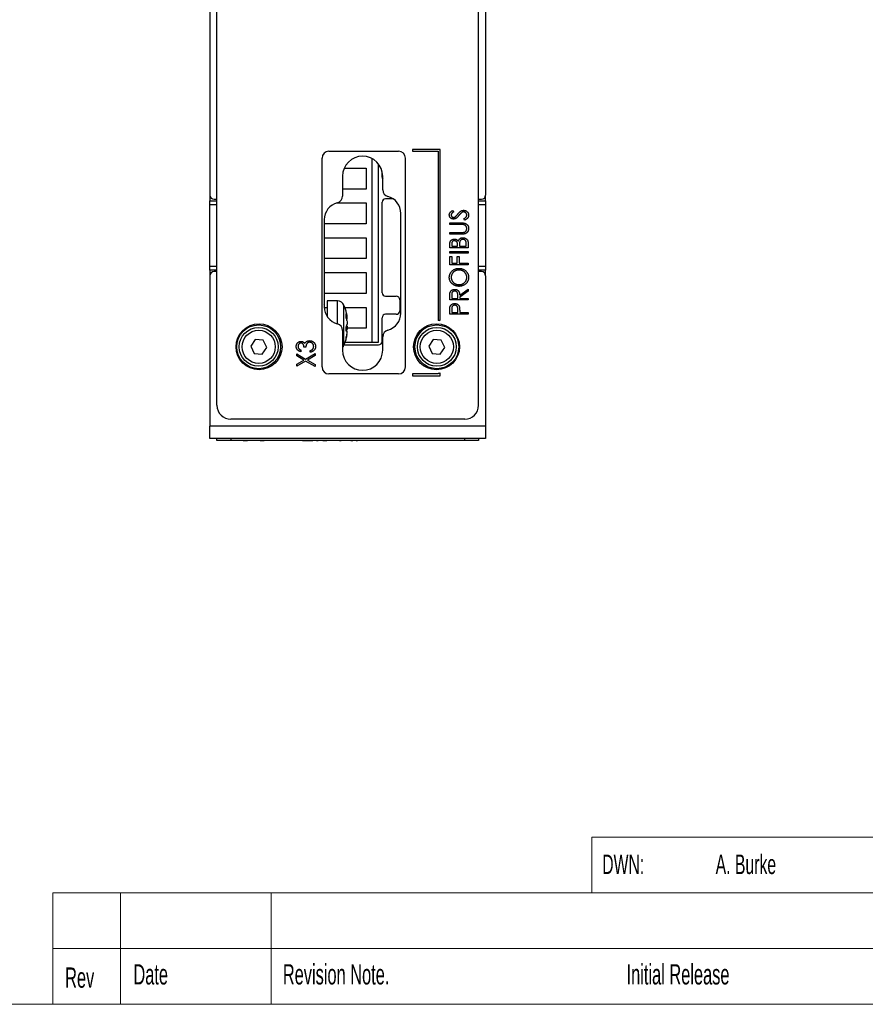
# Paper-space layout 'Sheet2' of a CAD drawing. Header units: millimetres. Extents: x 0 to 420, y 0 to 297.
# Tile 6 of 8: x 163 to 284, y 7 to 148. Entities that reach past the tile are written whole.
import ezdxf

# ---------------------------------------------------------------- set-up
doc = ezdxf.new("R2010")
doc.units = ezdxf.units.MM
doc.styles.add('SLDTEXTSTYLE0', font='TXT', dxfattribs={"width": 0.605})

psp = doc.layouts.new('Sheet2')

# ---------------------------------------------------------------- linework, layer by layer
at = {"color": 7, "linetype": 'Continuous', "lineweight": 25}
for p, q in [((190.14, 212.69), (190.14, 123.29)), ((229.74, 212.69), (229.74, 123.29)), ((191.14, 93.09), (191.14, 211.49)), ((228.74, 93.09), (228.74, 211.49)), ((207.24, 129.59), (217.24, 129.59)), ((219.24, 129.84), (219.24, 129.59)), ((223.24, 129.84), (219.24, 129.84)), ((219.24, 129.59), (222.95, 129.59)), ((222.95, 129.59), (222.95, 105.28)), ((223.24, 105.25), (223.24, 129.84)), ((206.24, 98.59), (206.24, 128.59)), ((213.44, 102.16), (213.44, 128.53)), ((214.37, 102.16), (214.37, 127.74)), ((218.24, 98.59), (218.24, 128.59)), ((209.19, 125.99), (209.19, 123.16)), ((209.44, 127.16), (212.57, 127.16)), ((212.57, 127.16), (212.57, 124.16)), ((214.87, 125.86), (214.87, 126.7)), ((214.96, 124.06), (214.96, 125.99)), ((190.14, 123.22), (190.14, 122.49)), ((212.57, 124.16), (209.19, 124.16)), ((229.74, 122.49), (229.74, 123.22)), ((190.14, 122.49), (191.14, 122.49)), ((190.14, 121.89), (190.14, 122.49)), ((190.14, 113.09), (190.14, 121.89)), ((190.74, 122.69), (191.14, 122.69)), ((208.34, 122.16), (212.57, 122.16)), ((212.57, 122.16), (212.57, 119.16)), ((214.87, 109.26), (214.87, 122.26)), ((216.44, 122.76), (215.37, 122.76)), ((228.74, 122.69), (229.14, 122.69)), ((228.74, 122.49), (229.74, 122.49)), ((229.74, 122.49), (229.74, 121.89)), ((229.74, 121.89), (229.74, 113.09)), ((217.57, 106.32), (217.57, 120.67)), ((224.98, 121.07), (225.14, 120.87)), ((206.57, 119.77), (206.57, 107.22)), ((212.57, 119.16), (206.57, 119.16)), ((224.6, 119.31), (226.19, 119.31)), ((224.6, 119.07), (224.6, 119.31)), ((226.18, 119.07), (224.6, 119.07)), ((226.73, 119.68), (226.6, 119.89)), ((224.6, 117.68), (224.6, 117.92)), ((224.6, 117.92), (226.18, 117.92)), ((226.19, 117.68), (224.6, 117.68)), ((206.57, 117.16), (212.57, 117.16)), ((212.57, 117.16), (212.57, 114.16)), ((224.6, 115.71), (224.6, 116.19)), ((224.87, 116.24), (224.87, 115.95)), ((225.71, 115.95), (225.71, 116.09)), ((225.99, 116.09), (225.99, 115.95)), ((226.97, 115.95), (226.97, 116.26)), ((227.24, 116.38), (227.24, 115.71)), ((227.24, 115.71), (224.6, 115.71)), ((224.6, 115.17), (227.24, 115.17)), ((224.6, 114.93), (224.6, 115.17)), ((227.24, 114.93), (224.6, 114.93)), ((224.87, 115.95), (225.71, 115.95)), ((225.99, 115.95), (226.97, 115.95)), ((227.24, 115.17), (227.24, 114.93)), ((212.57, 114.16), (206.57, 114.16)), ((224.6, 113.27), (224.6, 114.49)), ((224.6, 114.49), (224.87, 114.49)), ((227.24, 113.27), (224.6, 113.27)), ((224.87, 114.49), (224.87, 113.51)), ((224.87, 113.51), (225.68, 113.51)), ((225.68, 113.51), (225.68, 114.49)), ((225.68, 114.49), (225.95, 114.49)), ((225.95, 114.49), (225.95, 113.51)), ((225.95, 113.51), (227.24, 113.51)), ((227.24, 113.51), (227.24, 113.27)), ((190.14, 112.49), (190.14, 113.09)), ((191.14, 112.49), (190.14, 112.49)), ((190.14, 112.49), (190.14, 111.76)), ((191.14, 112.29), (190.74, 112.29)), ((206.57, 112.16), (212.57, 112.16)), ((212.57, 112.16), (212.57, 109.16)), ((229.74, 112.49), (228.74, 112.49)), ((229.14, 112.29), (228.74, 112.29)), ((229.74, 113.09), (229.74, 112.49)), ((229.74, 111.76), (229.74, 112.49)), ((190.14, 111.69), (190.14, 90.09)), ((229.74, 111.69), (229.74, 90.09)), ((212.57, 109.16), (206.57, 109.16)), ((226.02, 108.89), (227.24, 109.78)), ((227.24, 109.48), (226.02, 108.6)), ((227.24, 109.78), (227.24, 109.48)), ((208.47, 108.09), (206.97, 108.09)), ((206.97, 108.09), (206.97, 105.87)), ((215.37, 108.76), (216.91, 108.76)), ((217.41, 108.26), (217.41, 106.66)), ((224.6, 108.22), (224.6, 108.7)), ((227.24, 108.22), (224.6, 108.22)), ((224.87, 108.89), (224.87, 108.45)), ((224.87, 108.45), (225.75, 108.45)), ((225.75, 108.45), (225.75, 108.88)), ((226.02, 108.6), (226.02, 108.45)), ((226.02, 108.45), (227.24, 108.45)), ((227.24, 108.45), (227.24, 108.22)), ((206.62, 107.16), (206.97, 107.16)), ((206.97, 107.09), (206.63, 107.09)), ((209.52, 107.16), (212.57, 107.16)), ((212.57, 107.16), (212.57, 104.16)), ((216.91, 106.16), (215.37, 106.16)), ((224.6, 106.18), (224.6, 106.67)), ((227.24, 106.18), (224.6, 106.18)), ((224.87, 106.86), (224.87, 106.42)), ((224.87, 106.42), (225.75, 106.42)), ((225.75, 106.42), (225.75, 106.84)), ((226.02, 106.59), (226.02, 106.42)), ((226.02, 106.42), (227.24, 106.42)), ((227.24, 106.42), (227.24, 106.18)), ((209.66, 105.91), (209.83, 105.91)), ((214.87, 102.26), (214.87, 105.66)), ((209.19, 103.83), (209.19, 101)), ((212.57, 104.16), (209.84, 104.16)), ((196.64, 102.53), (195.99, 101.57)), ((197.79, 102.45), (196.64, 102.53)), ((198.3, 101.41), (197.79, 102.45)), ((209.57, 102.16), (213.44, 102.16)), ((209.83, 103.27), (209.81, 103.27)), ((213.44, 102.16), (214.37, 102.16)), ((214.96, 101), (214.96, 102.93)), ((222.23, 102.53), (221.59, 101.57)), ((223.38, 102.45), (222.23, 102.53)), ((223.89, 101.41), (223.38, 102.45)), ((195.99, 101.57), (196.5, 100.54)), ((196.5, 100.54), (197.65, 100.45)), ((197.65, 100.45), (198.3, 101.41)), ((202.6, 100.49), (203.89, 99.73)), ((202.6, 100.21), (202.6, 100.49)), ((203.21, 101.02), (203.21, 100.78)), ((203.92, 101.43), (203.65, 101.43)), ((203.89, 99.73), (205.24, 100.53)), ((204.53, 100.71), (204.53, 100.95)), ((205.24, 100.53), (205.24, 100.25)), ((209.42, 101.76), (214.37, 101.76)), ((221.59, 101.57), (222.09, 100.54)), ((222.09, 100.54), (223.24, 100.45)), ((223.24, 100.45), (223.89, 101.41)), ((203.65, 99.59), (202.6, 100.21)), ((202.6, 98.98), (203.65, 99.59)), ((203.89, 99.45), (202.6, 98.69)), ((205.24, 98.66), (203.89, 99.45)), ((205.24, 100.25), (204.13, 99.59)), ((204.13, 99.59), (205.24, 98.94)), ((202.6, 98.69), (202.6, 98.98)), ((205.24, 98.94), (205.24, 98.66)), ((222.95, 97.71), (222.95, 97.59)), ((223.24, 97.34), (223.24, 97.74)), ((217.24, 97.59), (207.24, 97.59)), ((219.24, 97.59), (219.24, 97.34)), ((222.95, 97.59), (219.24, 97.59)), ((219.24, 97.34), (223.24, 97.34)), ((226.74, 91.09), (193.14, 91.09)), ((229.74, 90.09), (190.14, 90.09)), ((190.14, 88.29), (190.14, 90.09)), ((229.74, 90.09), (229.74, 88.29)), ((229.74, 88.29), (190.14, 88.29)), ((191.14, 88.04), (191.14, 88.29)), ((193.14, 88.04), (191.14, 88.04)), ((193.14, 88.29), (193.14, 88.04)), ((226.74, 88.04), (193.14, 88.04)), ((194.93, 88.03), (194.93, 88.04)), ((194.93, 88.03), (195.51, 88.03)), ((195.51, 88.03), (195.51, 88.04)), ((196.19, 88.03), (196.19, 88.04)), ((196.76, 88.03), (196.76, 88.04)), ((197.37, 88.03), (197.37, 88.04)), ((197.37, 88.03), (197.95, 88.03)), ((197.95, 88.03), (197.95, 88.04)), ((198.61, 88.03), (198.61, 88.04)), ((199.2, 88.03), (199.2, 88.04)), ((199.24, 88.03), (199.24, 88.04)), ((199.73, 88.03), (199.73, 88.04)), ((201.26, 88.03), (201.26, 88.04)), ((202.82, 88.03), (202.82, 88.04)), ((202.84, 88.03), (202.84, 88.04)), ((203.09, 88.03), (202.84, 88.03)), ((203.43, 88.03), (203.09, 88.03)), ((203.43, 88.03), (203.43, 88.04)), ((203.43, 88.03), (204.9, 88.03)), ((204.9, 88.03), (204.9, 88.04)), ((205.34, 88.03), (204.9, 88.03)), ((205.34, 88.03), (205.34, 88.04)), ((205.43, 88.03), (205.34, 88.03)), ((205.43, 88.03), (205.43, 88.04)), ((205.43, 88.03), (205.71, 88.03)), ((205.71, 88.03), (205.71, 88.04)), ((206.36, 88.03), (205.71, 88.03)), ((206.36, 88.03), (206.36, 88.04)), ((206.36, 88.03), (206.94, 88.03)), ((206.94, 88.03), (206.94, 88.04)), ((207.87, 88.03), (207.87, 88.04)), ((208.12, 88.03), (208.12, 88.04)), ((208.73, 88.03), (208.73, 88.04)), ((208.73, 88.03), (209.01, 88.03)), ((209.01, 88.03), (209.01, 88.04)), ((209.02, 88.03), (209.02, 88.04)), ((209.72, 88.03), (209.72, 88.04)), ((210.36, 88.03), (210.36, 88.04)), ((210.39, 88.03), (210.39, 88.04)), ((210.39, 88.03), (210.68, 88.03)), ((210.68, 88.03), (210.68, 88.04)), ((211.13, 88.03), (211.13, 88.04)), ((211.13, 88.03), (211.33, 88.03)), ((211.33, 88.03), (211.33, 88.04)), ((212.03, 88.03), (212.03, 88.04)), ((212.8, 88.03), (212.8, 88.04)), ((212.84, 88.03), (212.84, 88.04)), ((226.74, 88.04), (226.74, 88.29)), ((228.74, 88.04), (226.74, 88.04)), ((228.74, 88.29), (228.74, 88.04))]:
    psp.add_line(p, q, dxfattribs=at)
at = {"color": 8, "linetype": 'Continuous', "lineweight": 25}
for p, q in [((191.14, 121.89), (190.14, 121.89)), ((229.74, 121.89), (228.74, 121.89)), ((190.14, 113.09), (191.14, 113.09)), ((228.74, 113.09), (229.74, 113.09)), ((208.47, 107.02), (208.47, 108.09)), ((208.47, 104.79), (208.47, 107.02)), ((209.39, 106.6), (209.39, 107.48)), ((209.39, 101.71), (209.39, 106.6)), ((209.65, 106.19), (209.69, 106.19)), ((209.66, 105.95), (209.81, 105.95)), ((209.66, 105.9), (209.81, 105.9)), ((209.77, 105.46), (209.81, 105.46)), ((209.64, 103.92), (209.81, 103.92)), ((209.78, 104.54), (209.81, 104.54)), ((209.66, 102.58), (209.69, 102.58)), ((209.77, 103.05), (209.81, 103.05)), ((203.09, 88.03), (203.09, 88.04))]:
    psp.add_line(p, q, dxfattribs=at)
at = {"color": 7, "linetype": 'Continuous', "lineweight": 18}
for p, q in [((245, 31), (245, 23)), ((245, 31), (305, 31)), ((167.56, 23), (167.56, 7)), ((167.56, 23), (245, 23)), ((177.28, 23), (177.28, 7)), ((198.93, 23), (198.93, 7)), ((245, 23), (413, 23)), ((167.56, 15), (245, 15)), ((245, 15), (365, 15)), ((7, 7), (413, 7))]:
    psp.add_line(p, q, dxfattribs=at)
at = {"color": 7, "linetype": 'Continuous', "lineweight": 25}
for centre, radius in [((197.19, 101.49), 3.3), ((222.69, 101.49), 3.3), ((197.14, 101.49), 3.15), ((197.14, 101.49), 2.79), ((197.14, 101.49), 2.39), ((222.74, 101.49), 3.15), ((222.74, 101.49), 2.79), ((222.74, 101.49), 2.39)]:
    psp.add_circle(centre, radius, dxfattribs=at)
for centre, radius, start, end in [((207.24, 128.59), 1, 90, 180), ((212.07, 125.99), 2.89, 0, 180), ((217.24, 128.59), 1, 0, 90), ((215.37, 125.86), 0.5, 180, 214.4315), ((190.74, 123.29), 0.6, 180, 270), ((208.19, 123.16), 1, 284.6906, 0), ((215.96, 124.06), 1, 180, 255.3094), ((229.14, 123.29), 0.6, 270, 0), ((209.07, 119.77), 2.5, 104.6906, 180), ((215.37, 122.26), 0.5, 90, 180), ((215.07, 120.67), 2.5, 0, 75.3094), ((190.74, 111.69), 0.6, 90, 180), ((229.14, 111.69), 0.6, 0, 90), ((215.37, 109.26), 0.5, 180, 270), ((208.47, 107.09), 1, 22.6199, 90), ((216.91, 108.26), 0.5, 0, 90), ((209.07, 107.22), 2.5, 180, 255.3094), ((202.47, 104.59), 7.5, 13.0952, 22.6199), ((208.3, 105.34), 1.63, 22.3317, 31.4527), ((204.69, 105.11), 5.22, 11.3046, 13.0972), ((215.37, 105.66), 0.5, 90, 180), ((215.07, 106.32), 2.5, 284.6906, 0), ((216.91, 106.66), 0.5, 270, 0), ((208.19, 103.83), 1, 0, 75.3094), ((203.81, 104.16), 6.1, 10.4549, 15.3855), ((209.53, 106.13), 0.728, 289.7298, 292.6408), ((222.69, 101.49), 3.79, 81.6659, 86.1557), ((207.04, 105.43), 2.88, 337.1474, 344.2105), ((209.42, 102.77), 1.03, 67.9316, 74.817), ((203.83, 105.02), 6.08, 347.8865, 349.5491), ((215.96, 102.93), 1, 104.6906, 180), ((202.47, 104.59), 7.5, 337.3801, 346.9048), ((202.55, 104.49), 7.36, 346.0404, 350.5371), ((204.65, 104.08), 5.26, 343.3896, 348.6863), ((214.37, 102.26), 0.5, 270, 0), ((208.47, 102.09), 1, 315.7422, 337.3801), ((212.07, 101), 2.89, 180, 0), ((207.24, 98.59), 1, 180, 270), ((217.24, 98.59), 1, 270, 0), ((222.69, 101.49), 3.79, 273.8443, 278.3341), ((193.14, 93.09), 2, 180, 270), ((226.74, 93.09), 2, 270, 0)]:
    psp.add_arc(centre, radius, start, end, dxfattribs=at)
for points, knots in [([(224.53, 120.44), (224.53, 120.47), (224.53, 120.52), (224.55, 120.6), (224.58, 120.68), (224.62, 120.75), (224.65, 120.8), (224.68, 120.83), (224.72, 120.87), (224.76, 120.91), (224.81, 120.95), (224.86, 120.99), (224.91, 121.03), (224.95, 121.06), (224.98, 121.07)], [0, 0, 0, 0, 0.103822, 0.205919, 0.309231, 0.415653, 0.47222, 0.532858, 0.597819, 0.667857, 0.743177, 0.823448, 0.908942, 1, 1, 1, 1]), ([(225.14, 119.85), (225.12, 119.85), (225.06, 119.85), (224.98, 119.87), (224.9, 119.89), (224.83, 119.92), (224.76, 119.97), (224.7, 120.02), (224.65, 120.07), (224.61, 120.14), (224.57, 120.21), (224.55, 120.28), (224.53, 120.36), (224.53, 120.41), (224.53, 120.44)], [0, 0, 0, 0, 0.088291, 0.174419, 0.258423, 0.342317, 0.425287, 0.506935, 0.587922, 0.670559, 0.753145, 0.834844, 0.916686, 1, 1, 1, 1]), ([(225.14, 120.87), (225.12, 120.86), (225.09, 120.84), (225.04, 120.81), (225, 120.77), (224.97, 120.74), (224.94, 120.72), (224.91, 120.69), (224.88, 120.66), (224.86, 120.63), (224.84, 120.59), (224.81, 120.53), (224.8, 120.48), (224.8, 120.44), (224.8, 120.42)], [0, 0, 0, 0, 0.102557, 0.196911, 0.284395, 0.364416, 0.437215, 0.503536, 0.563602, 0.61645, 0.714669, 0.808954, 0.904132, 1, 1, 1, 1]), ([(224.8, 120.42), (224.8, 120.4), (224.8, 120.35), (224.82, 120.29), (224.85, 120.23), (224.89, 120.18), (224.95, 120.14), (225, 120.11), (225.07, 120.09), (225.11, 120.09), (225.13, 120.09)], [0, 0, 0, 0, 0.133507, 0.258557, 0.380724, 0.504971, 0.628085, 0.748901, 0.871477, 1, 1, 1, 1]), ([(225.48, 120.24), (225.48, 120.25), (225.49, 120.26), (225.51, 120.28), (225.54, 120.31), (225.57, 120.35), (225.6, 120.39), (225.64, 120.44), (225.69, 120.49), (225.72, 120.53), (225.74, 120.56)], [0, 0, 0, 0, 0.053039, 0.126288, 0.218872, 0.334457, 0.469409, 0.625738, 0.802267, 1, 1, 1, 1]), ([(225.91, 120.36), (225.89, 120.34), (225.85, 120.29), (225.79, 120.23), (225.74, 120.17), (225.7, 120.12), (225.65, 120.07), (225.61, 120.03), (225.58, 120), (225.56, 119.99), (225.55, 119.98)], [0, 0, 0, 0, 0.179535, 0.344506, 0.492131, 0.62464, 0.742099, 0.843179, 0.92954, 1, 1, 1, 1]), ([(225.74, 120.56), (225.76, 120.58), (225.8, 120.63), (225.86, 120.7), (225.92, 120.76), (225.98, 120.82), (226.03, 120.87), (226.09, 120.92), (226.14, 120.96), (226.21, 121), (226.29, 121.04), (226.39, 121.08), (226.49, 121.1), (226.56, 121.1), (226.59, 121.11)], [0, 0, 0, 0, 0.093761, 0.181614, 0.264342, 0.341677, 0.41338, 0.479975, 0.541968, 0.599292, 0.705911, 0.807015, 0.904485, 1, 1, 1, 1]), ([(226.33, 120.78), (226.31, 120.77), (226.28, 120.75), (226.24, 120.71), (226.19, 120.67), (226.13, 120.62), (226.08, 120.57), (226.02, 120.5), (225.97, 120.44), (225.93, 120.39), (225.91, 120.36)], [0, 0, 0, 0, 0.092213, 0.193119, 0.303009, 0.423363, 0.552489, 0.69176, 0.840671, 1, 1, 1, 1]), ([(226.59, 120.87), (226.57, 120.87), (226.52, 120.87), (226.46, 120.85), (226.39, 120.82), (226.35, 120.8), (226.33, 120.78)], [0, 0, 0, 0, 0.238336, 0.482311, 0.73314, 1, 1, 1, 1]), ([(226.59, 121.11), (226.62, 121.11), (226.66, 121.1), (226.73, 121.09), (226.8, 121.08), (226.86, 121.06), (226.93, 121.03), (226.99, 120.99), (227.04, 120.95), (227.1, 120.91), (227.15, 120.85), (227.19, 120.8), (227.23, 120.74), (227.26, 120.68), (227.28, 120.62), (227.3, 120.55), (227.31, 120.49), (227.31, 120.44), (227.31, 120.42)], [0, 0, 0, 0, 0.064367, 0.127345, 0.188922, 0.250384, 0.312021, 0.374404, 0.437663, 0.502985, 0.567803, 0.63098, 0.692076, 0.752595, 0.813028, 0.874016, 0.936113, 1, 1, 1, 1]), ([(227.04, 120.41), (227.04, 120.43), (227.04, 120.47), (227.02, 120.53), (227, 120.59), (226.98, 120.64), (226.94, 120.7), (226.9, 120.74), (226.86, 120.78), (226.81, 120.81), (226.76, 120.84), (226.7, 120.86), (226.65, 120.87), (226.61, 120.87), (226.59, 120.87)], [0, 0, 0, 0, 0.0867787, 0.1720119, 0.2570004, 0.3440912, 0.4303473, 0.5137866, 0.5956239, 0.6775651, 0.75969, 0.8399959, 0.9191329, 1, 1, 1, 1]), ([(226.6, 119.89), (226.63, 119.91), (226.7, 119.94), (226.79, 120), (226.86, 120.06), (226.93, 120.13), (226.98, 120.19), (227.01, 120.26), (227.03, 120.33), (227.04, 120.38), (227.04, 120.41)], [0, 0, 0, 0, 0.165307, 0.315251, 0.451801, 0.576089, 0.690151, 0.796612, 0.898685, 1, 1, 1, 1]), ([(227.31, 120.42), (227.31, 120.4), (227.31, 120.36), (227.3, 120.31), (227.29, 120.26), (227.28, 120.2), (227.26, 120.15), (227.23, 120.11), (227.21, 120.06), (227.18, 120.01), (227.14, 119.97), (227.1, 119.92), (227.05, 119.88), (227, 119.84), (226.94, 119.8), (226.87, 119.76), (226.8, 119.72), (226.76, 119.69), (226.73, 119.68)], [0, 0, 0, 0, 0.055089, 0.109447, 0.163323, 0.216767, 0.269874, 0.324148, 0.378969, 0.434708, 0.492467, 0.553707, 0.618022, 0.686132, 0.757893, 0.834258, 0.914668, 1, 1, 1, 1]), ([(225.13, 120.09), (225.15, 120.09), (225.18, 120.09), (225.22, 120.1), (225.26, 120.11), (225.3, 120.12), (225.34, 120.14), (225.39, 120.17), (225.43, 120.2), (225.46, 120.23), (225.48, 120.24)], [0, 0, 0, 0, 0.110385, 0.220503, 0.331137, 0.443585, 0.563154, 0.695062, 0.839762, 1, 1, 1, 1]), ([(225.55, 119.98), (225.53, 119.97), (225.5, 119.95), (225.45, 119.92), (225.4, 119.9), (225.35, 119.88), (225.3, 119.87), (225.25, 119.86), (225.2, 119.85), (225.16, 119.85), (225.14, 119.85)], [0, 0, 0, 0, 0.130877, 0.257719, 0.382316, 0.506626, 0.628302, 0.751527, 0.87547, 1, 1, 1, 1]), ([(226.59, 119.05), (226.58, 119.05), (226.56, 119.05), (226.53, 119.06), (226.48, 119.06), (226.44, 119.06), (226.38, 119.07), (226.32, 119.07), (226.25, 119.07), (226.21, 119.07), (226.18, 119.07)], [0, 0, 0, 0, 0.069596, 0.155423, 0.257515, 0.37358, 0.506166, 0.6554, 0.819993, 1, 1, 1, 1]), ([(226.19, 119.31), (226.22, 119.31), (226.28, 119.31), (226.36, 119.3), (226.44, 119.3), (226.51, 119.29), (226.58, 119.28), (226.65, 119.27), (226.71, 119.26), (226.77, 119.24), (226.82, 119.23), (226.87, 119.2), (226.92, 119.18), (226.97, 119.15), (227.02, 119.11), (227.06, 119.07), (227.11, 119.03), (227.15, 118.99), (227.19, 118.94), (227.22, 118.89), (227.25, 118.83), (227.27, 118.77), (227.29, 118.71), (227.3, 118.65), (227.31, 118.59), (227.31, 118.54), (227.31, 118.52)], [0, 0, 0, 0, 0.055741, 0.108782, 0.159483, 0.20722, 0.252436, 0.295103, 0.335609, 0.373517, 0.409957, 0.446416, 0.482967, 0.519684, 0.557168, 0.594999, 0.634172, 0.674127, 0.714136, 0.754079, 0.793688, 0.83312, 0.873373, 0.914549, 0.95654, 1, 1, 1, 1]), ([(227.04, 118.51), (227.04, 118.53), (227.04, 118.57), (227.03, 118.63), (227.01, 118.69), (226.98, 118.74), (226.95, 118.8), (226.92, 118.85), (226.88, 118.89), (226.83, 118.93), (226.78, 118.97), (226.72, 119), (226.66, 119.03), (226.61, 119.04), (226.59, 119.05)], [0, 0, 0, 0, 0.081412, 0.161686, 0.242811, 0.324775, 0.407586, 0.488453, 0.56979, 0.650718, 0.733306, 0.819186, 0.907133, 1, 1, 1, 1]), ([(226.18, 117.92), (226.2, 117.92), (226.25, 117.92), (226.31, 117.92), (226.36, 117.92), (226.41, 117.92), (226.45, 117.92), (226.48, 117.92), (226.51, 117.92), (226.53, 117.93), (226.53, 117.93)], [0, 0, 0, 0, 0.1911052, 0.362655, 0.5161706, 0.6501285, 0.7660345, 0.8625273, 0.9410063, 1, 1, 1, 1]), ([(226.75, 117.72), (226.74, 117.72), (226.71, 117.71), (226.66, 117.7), (226.6, 117.7), (226.53, 117.69), (226.46, 117.69), (226.38, 117.68), (226.29, 117.68), (226.23, 117.68), (226.19, 117.68)], [0, 0, 0, 0, 0.077936, 0.169149, 0.274074, 0.391816, 0.523462, 0.668216, 0.827041, 1, 1, 1, 1]), ([(226.53, 117.93), (226.56, 117.93), (226.61, 117.94), (226.67, 117.96), (226.74, 117.98), (226.79, 118.01), (226.84, 118.05), (226.89, 118.1), (226.93, 118.16), (226.97, 118.22), (227, 118.29), (227.02, 118.36), (227.04, 118.43), (227.04, 118.48), (227.04, 118.51)], [0, 0, 0, 0, 0.088938, 0.172727, 0.251185, 0.32638, 0.400988, 0.479456, 0.562461, 0.652032, 0.742988, 0.831017, 0.915851, 1, 1, 1, 1]), ([(227.31, 118.52), (227.31, 118.49), (227.31, 118.45), (227.3, 118.38), (227.29, 118.31), (227.27, 118.24), (227.25, 118.18), (227.22, 118.12), (227.19, 118.06), (227.16, 118.01), (227.12, 117.96), (227.07, 117.91), (227.03, 117.87), (226.98, 117.83), (226.93, 117.8), (226.87, 117.77), (226.81, 117.74), (226.77, 117.73), (226.75, 117.72)], [0, 0, 0, 0, 0.069994, 0.137225, 0.203144, 0.267439, 0.330757, 0.392722, 0.455101, 0.517382, 0.579131, 0.639383, 0.69929, 0.758596, 0.817649, 0.877496, 0.938128, 1, 1, 1, 1]), ([(224.6, 116.19), (224.6, 116.21), (224.6, 116.26), (224.6, 116.32), (224.61, 116.39), (224.61, 116.44), (224.62, 116.5), (224.64, 116.55), (224.65, 116.59), (224.68, 116.65), (224.71, 116.71), (224.77, 116.77), (224.83, 116.83), (224.9, 116.88), (224.98, 116.92), (225.07, 116.95), (225.16, 116.96), (225.22, 116.97), (225.25, 116.97)], [0, 0, 0, 0, 0.0604112, 0.1172449, 0.1710212, 0.2209822, 0.2680981, 0.311607, 0.3527052, 0.3912231, 0.4644476, 0.5367004, 0.6105782, 0.6864749, 0.7638364, 0.8406778, 0.9193038, 1, 1, 1, 1]), ([(225.26, 116.73), (225.24, 116.73), (225.21, 116.73), (225.17, 116.72), (225.13, 116.71), (225.09, 116.7), (225.06, 116.68), (225.03, 116.66), (225, 116.64), (224.97, 116.61), (224.95, 116.58), (224.92, 116.54), (224.91, 116.5), (224.89, 116.46), (224.88, 116.41), (224.87, 116.35), (224.87, 116.3), (224.87, 116.26), (224.87, 116.24)], [0, 0, 0, 0, 0.0613296, 0.1202282, 0.1762954, 0.231183, 0.2843601, 0.3368041, 0.3903186, 0.4441023, 0.4999307, 0.558187, 0.6200478, 0.685431, 0.7558339, 0.8320746, 0.9128373, 1, 1, 1, 1]), ([(225.25, 116.97), (225.28, 116.97), (225.34, 116.97), (225.42, 116.95), (225.5, 116.93), (225.58, 116.89), (225.65, 116.85), (225.71, 116.8), (225.77, 116.74), (225.8, 116.69), (225.81, 116.67)], [0, 0, 0, 0, 0.131479, 0.258232, 0.38261, 0.506215, 0.627933, 0.750087, 0.872821, 1, 1, 1, 1]), ([(225.71, 116.09), (225.71, 116.11), (225.71, 116.15), (225.71, 116.21), (225.71, 116.26), (225.7, 116.31), (225.7, 116.36), (225.69, 116.4), (225.68, 116.44), (225.66, 116.48), (225.64, 116.53), (225.6, 116.58), (225.55, 116.62), (225.5, 116.66), (225.45, 116.69), (225.39, 116.71), (225.32, 116.73), (225.28, 116.73), (225.26, 116.73)], [0, 0, 0, 0, 0.069184, 0.133671, 0.193573, 0.248874, 0.299806, 0.346427, 0.38874, 0.427283, 0.498939, 0.569184, 0.639423, 0.710845, 0.782802, 0.854631, 0.925945, 1, 1, 1, 1]), ([(225.81, 116.67), (225.83, 116.7), (225.85, 116.76), (225.89, 116.83), (225.93, 116.9), (225.98, 116.96), (226.03, 117.01), (226.08, 117.05), (226.14, 117.09), (226.2, 117.12), (226.27, 117.14), (226.34, 117.16), (226.41, 117.17), (226.46, 117.17), (226.49, 117.17)], [0, 0, 0, 0, 0.105094, 0.200987, 0.288426, 0.36794, 0.443759, 0.519243, 0.59631, 0.674393, 0.754077, 0.833933, 0.916123, 1, 1, 1, 1]), ([(226.02, 116.53), (226.01, 116.52), (226.01, 116.49), (226, 116.45), (226, 116.4), (225.99, 116.35), (225.99, 116.3), (225.99, 116.23), (225.99, 116.16), (225.99, 116.11), (225.99, 116.09)], [0, 0, 0, 0, 0.080141, 0.171688, 0.277239, 0.39575, 0.527398, 0.670909, 0.828844, 1, 1, 1, 1]), ([(226.49, 116.93), (226.46, 116.93), (226.41, 116.93), (226.33, 116.91), (226.26, 116.87), (226.19, 116.83), (226.13, 116.77), (226.08, 116.7), (226.04, 116.62), (226.03, 116.56), (226.02, 116.53)], [0, 0, 0, 0, 0.122978, 0.241496, 0.358865, 0.47987, 0.603747, 0.728862, 0.860622, 1, 1, 1, 1]), ([(226.49, 117.17), (226.52, 117.17), (226.57, 117.17), (226.64, 117.16), (226.71, 117.14), (226.78, 117.12), (226.85, 117.09), (226.91, 117.05), (226.97, 117.01), (227.02, 116.96), (227.08, 116.9), (227.12, 116.84), (227.16, 116.78), (227.19, 116.71), (227.21, 116.63), (227.23, 116.55), (227.24, 116.47), (227.24, 116.41), (227.24, 116.38)], [0, 0, 0, 0, 0.063363, 0.124627, 0.184367, 0.243059, 0.301844, 0.361338, 0.42118, 0.482903, 0.544595, 0.605999, 0.667367, 0.729491, 0.793258, 0.859341, 0.927971, 1, 1, 1, 1]), ([(226.97, 116.26), (226.97, 116.28), (226.97, 116.32), (226.97, 116.38), (226.96, 116.44), (226.96, 116.49), (226.95, 116.54), (226.94, 116.58), (226.93, 116.62), (226.91, 116.66), (226.89, 116.71), (226.85, 116.77), (226.8, 116.82), (226.74, 116.86), (226.68, 116.89), (226.62, 116.92), (226.56, 116.93), (226.51, 116.93), (226.49, 116.93)], [0, 0, 0, 0, 0.069807, 0.134579, 0.194415, 0.250549, 0.301262, 0.347969, 0.390185, 0.42866, 0.500914, 0.571392, 0.642245, 0.714971, 0.787795, 0.858561, 0.928895, 1, 1, 1, 1]), ([(224.53, 111.46), (224.53, 111.5), (224.53, 111.59), (224.55, 111.72), (224.58, 111.85), (224.63, 111.97), (224.68, 112.08), (224.75, 112.19), (224.83, 112.29), (224.93, 112.39), (225.03, 112.48), (225.14, 112.55), (225.26, 112.62), (225.38, 112.67), (225.5, 112.71), (225.64, 112.74), (225.77, 112.76), (225.87, 112.76), (225.92, 112.76)], [0, 0, 0, 0, 0.064112, 0.12603, 0.186709, 0.24615, 0.305771, 0.366051, 0.427384, 0.490821, 0.554635, 0.61692, 0.678954, 0.740666, 0.803314, 0.866858, 0.932414, 1, 1, 1, 1]), ([(225.92, 112.52), (225.89, 112.52), (225.84, 112.52), (225.76, 112.52), (225.69, 112.5), (225.62, 112.49), (225.55, 112.47), (225.48, 112.45), (225.42, 112.42), (225.35, 112.39), (225.29, 112.35), (225.23, 112.31), (225.18, 112.27), (225.13, 112.22), (225.08, 112.17), (225.03, 112.12), (224.99, 112.06), (224.95, 112), (224.91, 111.94), (224.88, 111.87), (224.86, 111.81), (224.84, 111.74), (224.82, 111.67), (224.81, 111.61), (224.8, 111.54), (224.8, 111.49), (224.8, 111.47)], [0, 0, 0, 0, 0.044923, 0.089057, 0.132287, 0.174986, 0.217144, 0.258769, 0.300532, 0.342498, 0.384141, 0.425372, 0.466388, 0.507179, 0.548135, 0.589217, 0.630842, 0.673193, 0.715487, 0.757043, 0.79776, 0.838207, 0.878693, 0.918916, 0.959101, 1, 1, 1, 1]), ([(225.92, 112.76), (225.96, 112.76), (226.06, 112.76), (226.2, 112.74), (226.33, 112.71), (226.46, 112.67), (226.58, 112.62), (226.69, 112.55), (226.8, 112.48), (226.91, 112.39), (227, 112.29), (227.08, 112.19), (227.15, 112.09), (227.21, 111.97), (227.25, 111.86), (227.29, 111.73), (227.31, 111.61), (227.31, 111.52), (227.31, 111.48)], [0, 0, 0, 0, 0.067668, 0.133292, 0.19714, 0.260013, 0.322488, 0.385059, 0.448295, 0.51269, 0.576673, 0.638498, 0.698729, 0.757967, 0.817157, 0.876594, 0.937343, 1, 1, 1, 1]), ([(227.04, 111.47), (227.04, 111.49), (227.04, 111.54), (227.03, 111.61), (227.02, 111.68), (227, 111.75), (226.98, 111.81), (226.96, 111.88), (226.93, 111.94), (226.89, 112), (226.85, 112.06), (226.81, 112.12), (226.76, 112.17), (226.72, 112.22), (226.66, 112.27), (226.61, 112.31), (226.55, 112.35), (226.49, 112.39), (226.42, 112.42), (226.35, 112.45), (226.29, 112.47), (226.22, 112.49), (226.14, 112.5), (226.07, 112.52), (225.99, 112.52), (225.94, 112.52), (225.92, 112.52)], [0, 0, 0, 0, 0.041661, 0.082882, 0.123552, 0.164177, 0.204273, 0.24489, 0.285869, 0.327154, 0.368651, 0.40943, 0.450115, 0.490687, 0.531109, 0.572015, 0.613338, 0.655348, 0.697698, 0.739863, 0.781905, 0.824489, 0.86732, 0.910682, 0.954948, 1, 1, 1, 1]), ([(225.93, 110.18), (225.9, 110.18), (225.84, 110.18), (225.74, 110.19), (225.65, 110.21), (225.56, 110.23), (225.47, 110.25), (225.39, 110.28), (225.3, 110.31), (225.22, 110.35), (225.14, 110.4), (225.07, 110.45), (225, 110.5), (224.93, 110.55), (224.87, 110.62), (224.81, 110.68), (224.76, 110.75), (224.71, 110.82), (224.67, 110.89), (224.63, 110.97), (224.6, 111.05), (224.57, 111.13), (224.55, 111.21), (224.54, 111.29), (224.53, 111.37), (224.53, 111.43), (224.53, 111.46)], [0, 0, 0, 0, 0.044811, 0.089011, 0.13275, 0.176233, 0.219272, 0.262324, 0.305647, 0.348979, 0.392242, 0.43461, 0.476184, 0.517236, 0.558165, 0.598792, 0.639668, 0.680638, 0.721467, 0.761759, 0.801482, 0.840953, 0.880381, 0.919726, 0.959716, 1, 1, 1, 1]), ([(224.8, 111.47), (224.8, 111.44), (224.8, 111.4), (224.81, 111.33), (224.82, 111.26), (224.84, 111.2), (224.86, 111.13), (224.88, 111.07), (224.91, 111.01), (224.95, 110.94), (224.99, 110.88), (225.03, 110.83), (225.08, 110.77), (225.13, 110.72), (225.18, 110.68), (225.24, 110.63), (225.3, 110.59), (225.36, 110.56), (225.42, 110.53), (225.49, 110.5), (225.56, 110.47), (225.63, 110.45), (225.7, 110.44), (225.78, 110.43), (225.85, 110.42), (225.9, 110.42), (225.93, 110.42)], [0, 0, 0, 0, 0.039956, 0.079513, 0.119111, 0.158682, 0.198528, 0.238944, 0.279928, 0.321669, 0.363487, 0.405034, 0.446304, 0.487242, 0.528249, 0.569305, 0.611035, 0.653354, 0.695583, 0.737902, 0.780492, 0.823231, 0.866218, 0.910046, 0.954473, 1, 1, 1, 1]), ([(227.31, 111.48), (227.31, 111.43), (227.31, 111.34), (227.29, 111.22), (227.25, 111.09), (227.21, 110.97), (227.15, 110.86), (227.08, 110.75), (227, 110.65), (226.91, 110.56), (226.8, 110.47), (226.7, 110.39), (226.58, 110.33), (226.46, 110.28), (226.34, 110.23), (226.2, 110.2), (226.07, 110.19), (225.98, 110.18), (225.93, 110.18)], [0, 0, 0, 0, 0.063524, 0.12488, 0.185155, 0.244833, 0.304627, 0.365038, 0.42717, 0.49127, 0.555588, 0.618668, 0.681008, 0.742903, 0.805249, 0.868474, 0.933217, 1, 1, 1, 1]), ([(225.93, 110.42), (225.97, 110.42), (226.04, 110.42), (226.15, 110.44), (226.26, 110.46), (226.36, 110.5), (226.46, 110.54), (226.55, 110.59), (226.64, 110.65), (226.72, 110.73), (226.79, 110.8), (226.86, 110.89), (226.91, 110.97), (226.96, 111.07), (226.99, 111.16), (227.02, 111.26), (227.04, 111.36), (227.04, 111.43), (227.04, 111.47)], [0, 0, 0, 0, 0.06753, 0.132738, 0.196163, 0.25879, 0.321017, 0.383435, 0.446363, 0.511011, 0.575079, 0.637133, 0.697793, 0.757163, 0.816573, 0.8765, 0.937463, 1, 1, 1, 1]), ([(224.6, 108.7), (224.6, 108.73), (224.6, 108.8), (224.6, 108.89), (224.6, 108.97), (224.6, 109.04), (224.61, 109.11), (224.61, 109.16), (224.62, 109.21), (224.63, 109.24), (224.63, 109.25)], [0, 0, 0, 0, 0.176242, 0.33814, 0.484799, 0.617149, 0.734395, 0.837422, 0.92561, 1, 1, 1, 1]), ([(224.63, 109.25), (224.64, 109.27), (224.65, 109.31), (224.67, 109.36), (224.69, 109.4), (224.72, 109.45), (224.75, 109.49), (224.78, 109.53), (224.82, 109.57), (224.86, 109.61), (224.91, 109.64), (224.96, 109.67), (225.01, 109.69), (225.06, 109.71), (225.12, 109.72), (225.18, 109.73), (225.24, 109.74), (225.28, 109.74), (225.3, 109.74)], [0, 0, 0, 0, 0.061387, 0.121495, 0.181089, 0.240038, 0.298644, 0.35799, 0.418441, 0.480043, 0.541867, 0.604173, 0.666682, 0.729899, 0.794538, 0.860455, 0.929211, 1, 1, 1, 1]), ([(225.3, 109.5), (225.28, 109.5), (225.24, 109.5), (225.18, 109.49), (225.12, 109.47), (225.06, 109.44), (225.02, 109.4), (224.97, 109.36), (224.94, 109.31), (224.92, 109.27), (224.9, 109.23), (224.89, 109.19), (224.88, 109.15), (224.88, 109.11), (224.87, 109.06), (224.87, 109.01), (224.87, 108.95), (224.87, 108.91), (224.87, 108.89)], [0, 0, 0, 0, 0.074206, 0.146692, 0.218332, 0.29067, 0.362618, 0.431553, 0.499554, 0.567987, 0.604677, 0.646293, 0.69288, 0.744014, 0.799888, 0.86174, 0.928424, 1, 1, 1, 1]), ([(225.3, 109.74), (225.34, 109.74), (225.41, 109.74), (225.51, 109.72), (225.6, 109.69), (225.69, 109.65), (225.76, 109.6), (225.83, 109.54), (225.89, 109.46), (225.93, 109.39), (225.95, 109.33), (225.97, 109.28), (225.99, 109.23), (226, 109.17), (226.01, 109.11), (226.01, 109.04), (226.02, 108.97), (226.02, 108.92), (226.02, 108.89)], [0, 0, 0, 0, 0.083484, 0.162613, 0.23918, 0.314494, 0.388385, 0.460717, 0.533791, 0.609022, 0.648239, 0.690365, 0.734562, 0.781635, 0.831635, 0.884694, 0.940506, 1, 1, 1, 1]), ([(225.75, 108.88), (225.75, 108.9), (225.75, 108.94), (225.75, 109), (225.75, 109.05), (225.74, 109.1), (225.73, 109.14), (225.73, 109.18), (225.72, 109.22), (225.7, 109.26), (225.68, 109.31), (225.64, 109.36), (225.6, 109.4), (225.55, 109.44), (225.49, 109.47), (225.43, 109.49), (225.37, 109.5), (225.32, 109.5), (225.3, 109.5)], [0, 0, 0, 0, 0.0688845, 0.1330037, 0.1923688, 0.2476844, 0.2984466, 0.3447833, 0.3874444, 0.4260582, 0.4984773, 0.5682255, 0.638295, 0.7092395, 0.7816761, 0.8527646, 0.9255231, 1, 1, 1, 1]), ([(206.64, 106.87), (206.64, 106.92), (206.62, 107.25), (206.59, 107.42), (206.57, 107.56)], [0, 0, 0, 0, 0.158641, 1, 1, 1, 1]), ([(224.64, 107.23), (224.64, 107.25), (224.65, 107.28), (224.67, 107.33), (224.69, 107.38), (224.72, 107.42), (224.75, 107.46), (224.79, 107.5), (224.82, 107.54), (224.87, 107.57), (224.91, 107.61), (224.96, 107.63), (225.01, 107.66), (225.06, 107.67), (225.12, 107.69), (225.18, 107.7), (225.24, 107.71), (225.28, 107.71), (225.31, 107.71)], [0, 0, 0, 0, 0.060075, 0.119303, 0.178069, 0.236256, 0.294313, 0.353143, 0.412708, 0.473813, 0.535615, 0.597403, 0.660232, 0.723514, 0.789577, 0.856841, 0.927091, 1, 1, 1, 1]), ([(225.31, 107.71), (225.33, 107.71), (225.37, 107.71), (225.43, 107.7), (225.49, 107.69), (225.55, 107.68), (225.6, 107.66), (225.65, 107.63), (225.7, 107.61), (225.74, 107.58), (225.79, 107.54), (225.82, 107.51), (225.86, 107.47), (225.89, 107.42), (225.92, 107.38), (225.94, 107.33), (225.96, 107.27), (225.97, 107.24), (225.98, 107.22)], [0, 0, 0, 0, 0.072309, 0.141358, 0.208207, 0.272336, 0.335143, 0.396174, 0.456668, 0.516646, 0.575929, 0.634933, 0.693693, 0.752708, 0.811962, 0.873196, 0.935504, 1, 1, 1, 1]), ([(209.69, 106.19), (209.68, 106.21), (209.66, 106.22), (209.65, 106.2), (209.64, 106.16), (209.64, 106.08), (209.65, 106.02), (209.66, 105.9), (209.68, 105.83), (209.69, 105.78)], [0, 0, 0, 0, 0.25, 0.25, 0.5, 0.5, 0.75, 0.75, 1, 1, 1, 1]), ([(209.81, 105.95), (209.83, 105.91), (209.84, 105.9), (209.84, 105.96), (209.83, 106.04), (209.81, 106.13)], [0, 0, 0, 0, 0.5, 0.5, 1, 1, 1, 1]), ([(224.6, 106.67), (224.6, 106.7), (224.6, 106.76), (224.6, 106.86), (224.6, 106.94), (224.61, 107.02), (224.61, 107.08), (224.62, 107.14), (224.62, 107.19), (224.63, 107.22), (224.64, 107.23)], [0, 0, 0, 0, 0.1765, 0.339032, 0.485753, 0.61857, 0.735674, 0.838185, 0.926155, 1, 1, 1, 1]), ([(225.31, 107.47), (225.28, 107.47), (225.24, 107.47), (225.18, 107.45), (225.12, 107.43), (225.07, 107.4), (225.02, 107.37), (224.97, 107.32), (224.94, 107.28), (224.92, 107.23), (224.9, 107.19), (224.89, 107.16), (224.88, 107.12), (224.88, 107.08), (224.87, 107.03), (224.87, 106.98), (224.87, 106.92), (224.87, 106.88), (224.87, 106.86)], [0, 0, 0, 0, 0.0740913, 0.1470678, 0.2191758, 0.292487, 0.364821, 0.434086, 0.5028423, 0.57172, 0.6083535, 0.6499045, 0.6958165, 0.7468715, 0.8026582, 0.8631859, 0.9291504, 1, 1, 1, 1]), ([(225.75, 106.84), (225.75, 106.86), (225.75, 106.9), (225.75, 106.96), (225.75, 107.01), (225.74, 107.06), (225.74, 107.11), (225.73, 107.15), (225.72, 107.18), (225.7, 107.22), (225.68, 107.27), (225.64, 107.32), (225.6, 107.37), (225.55, 107.4), (225.49, 107.43), (225.43, 107.45), (225.37, 107.47), (225.33, 107.47), (225.31, 107.47)], [0, 0, 0, 0, 0.070231, 0.135127, 0.195896, 0.251444, 0.303058, 0.349556, 0.391936, 0.430093, 0.501229, 0.570517, 0.640124, 0.710955, 0.782914, 0.853735, 0.926014, 1, 1, 1, 1]), ([(225.98, 107.22), (225.98, 107.2), (225.99, 107.17), (226, 107.11), (226, 107.05), (226.01, 106.98), (226.01, 106.89), (226.02, 106.8), (226.02, 106.7), (226.02, 106.63), (226.02, 106.59)], [0, 0, 0, 0, 0.075269, 0.165174, 0.268129, 0.385984, 0.51806, 0.664405, 0.825035, 1, 1, 1, 1]), ([(209.81, 105.46), (209.83, 105.46), (209.84, 105.51), (209.84, 105.68), (209.83, 105.79), (209.81, 105.9)], [0, 0, 0, 0, 0.5, 0.5, 1, 1, 1, 1]), ([(209.81, 105.27), (209.83, 105.16), (209.84, 105.04), (209.84, 104.82), (209.83, 104.71), (209.81, 104.65)], [0, 0, 0, 0, 0.5, 0.5, 1, 1, 1, 1]), ([(209.69, 104.31), (209.68, 104.28), (209.66, 104.23), (209.65, 104.11), (209.64, 104.04), (209.64, 103.93), (209.65, 103.87), (209.66, 103.8), (209.68, 103.77), (209.69, 103.77)], [0, 0, 0, 0, 0.25, 0.25, 0.5, 0.5, 0.75, 0.75, 1, 1, 1, 1]), ([(209.81, 104.54), (209.83, 104.47), (209.84, 104.37), (209.84, 104.14), (209.83, 104.02), (209.81, 103.92)], [0, 0, 0, 0, 0.5, 0.5, 1, 1, 1, 1]), ([(209.81, 103.28), (209.83, 103.4), (209.84, 103.51), (209.84, 103.67), (209.83, 103.72), (209.81, 103.73)], [0, 0, 0, 0, 0.5, 0.5, 1, 1, 1, 1]), ([(202.53, 101.53), (202.53, 101.57), (202.53, 101.63), (202.55, 101.73), (202.58, 101.82), (202.62, 101.91), (202.67, 101.99), (202.73, 102.06), (202.8, 102.13), (202.88, 102.18), (202.96, 102.22), (203.04, 102.25), (203.13, 102.27), (203.19, 102.27), (203.21, 102.27)], [0, 0, 0, 0, 0.088152, 0.174818, 0.261298, 0.348501, 0.435009, 0.519029, 0.601423, 0.684099, 0.765985, 0.844847, 0.922235, 1, 1, 1, 1]), ([(203.21, 102.04), (203.2, 102.04), (203.17, 102.04), (203.13, 102.03), (203.09, 102.02), (203.06, 102), (203.02, 101.98), (202.99, 101.96), (202.95, 101.93), (202.92, 101.89), (202.89, 101.86), (202.87, 101.82), (202.85, 101.78), (202.83, 101.73), (202.82, 101.69), (202.81, 101.64), (202.8, 101.59), (202.8, 101.56), (202.8, 101.54)], [0, 0, 0, 0, 0.057394, 0.114053, 0.169167, 0.225526, 0.28177, 0.340286, 0.400705, 0.464133, 0.528975, 0.592775, 0.656538, 0.721493, 0.788012, 0.856179, 0.926456, 1, 1, 1, 1]), ([(203.21, 102.27), (203.24, 102.27), (203.3, 102.27), (203.38, 102.26), (203.45, 102.23), (203.52, 102.2), (203.59, 102.16), (203.65, 102.1), (203.71, 102.04), (203.74, 102), (203.76, 101.97)], [0, 0, 0, 0, 0.128961, 0.252356, 0.372719, 0.492297, 0.612547, 0.736291, 0.864891, 1, 1, 1, 1]), ([(203.65, 101.43), (203.65, 101.45), (203.65, 101.51), (203.63, 101.6), (203.61, 101.68), (203.59, 101.75), (203.55, 101.82), (203.52, 101.88), (203.47, 101.93), (203.43, 101.97), (203.38, 102), (203.32, 102.02), (203.27, 102.03), (203.23, 102.04), (203.21, 102.04)], [0, 0, 0, 0, 0.1058, 0.208102, 0.306952, 0.403845, 0.495836, 0.580279, 0.657016, 0.729335, 0.79901, 0.865583, 0.932309, 1, 1, 1, 1]), ([(203.76, 101.97), (203.77, 102), (203.8, 102.05), (203.85, 102.12), (203.91, 102.18), (203.96, 102.21), (203.99, 102.23)], [0, 0, 0, 0, 0.250334, 0.497098, 0.745903, 1, 1, 1, 1]), ([(204.48, 102.14), (204.45, 102.14), (204.4, 102.14), (204.33, 102.12), (204.26, 102.09), (204.2, 102.06), (204.14, 102.02), (204.08, 101.97), (204.04, 101.91), (204, 101.85), (203.98, 101.81), (203.97, 101.77), (203.96, 101.72), (203.95, 101.67), (203.94, 101.62), (203.93, 101.56), (203.92, 101.49), (203.92, 101.45), (203.92, 101.43)], [0, 0, 0, 0, 0.072483, 0.144336, 0.216269, 0.289826, 0.363748, 0.435901, 0.50742, 0.580162, 0.618838, 0.660808, 0.707132, 0.757253, 0.811151, 0.869953, 0.932709, 1, 1, 1, 1]), ([(203.99, 102.23), (204, 102.24), (204.04, 102.27), (204.09, 102.3), (204.15, 102.32), (204.21, 102.34), (204.27, 102.36), (204.33, 102.37), (204.39, 102.37), (204.43, 102.37), (204.46, 102.38)], [0, 0, 0, 0, 0.126046, 0.250947, 0.373622, 0.497176, 0.620273, 0.744382, 0.87147, 1, 1, 1, 1]), ([(204.46, 102.38), (204.49, 102.37), (204.57, 102.37), (204.68, 102.35), (204.78, 102.31), (204.88, 102.27), (204.98, 102.21), (205.06, 102.13), (205.14, 102.05), (205.2, 101.96), (205.25, 101.86), (205.28, 101.76), (205.31, 101.64), (205.31, 101.57), (205.31, 101.53)], [0, 0, 0, 0, 0.082872, 0.165142, 0.248491, 0.333462, 0.418329, 0.500365, 0.581906, 0.664008, 0.746485, 0.828958, 0.912783, 1, 1, 1, 1]), ([(205.04, 101.53), (205.04, 101.56), (205.04, 101.6), (205.03, 101.66), (205.02, 101.72), (205, 101.78), (204.97, 101.83), (204.94, 101.88), (204.91, 101.93), (204.87, 101.97), (204.83, 102.01), (204.78, 102.04), (204.74, 102.07), (204.69, 102.1), (204.64, 102.12), (204.59, 102.13), (204.53, 102.14), (204.5, 102.14), (204.48, 102.14)], [0, 0, 0, 0, 0.0726365, 0.1417262, 0.2082692, 0.2731177, 0.3360498, 0.3987839, 0.4614624, 0.5246603, 0.587471, 0.6483012, 0.7072843, 0.7655086, 0.8230883, 0.8812071, 0.940024, 1, 1, 1, 1]), ([(209.69, 102.72), (209.68, 102.68), (209.67, 102.62), (209.65, 102.53), (209.64, 102.47), (209.64, 102.45), (209.64, 102.45), (209.64, 102.45)], [0, 0, 0, 0, 0.235267, 0.4713742, 0.7017234, 0.9251808, 1, 1, 1, 1]), ([(209.81, 103.05), (209.82, 103.1), (209.83, 103.18), (209.84, 103.26), (209.84, 103.27), (209.83, 103.27)], [0, 0, 0, 0, 0.338927, 0.678497, 1, 1, 1, 1]), ([(203.21, 100.78), (203.18, 100.79), (203.13, 100.8), (203.05, 100.82), (202.98, 100.85), (202.92, 100.88), (202.86, 100.92), (202.8, 100.96), (202.75, 101.01), (202.7, 101.05), (202.66, 101.11), (202.63, 101.16), (202.6, 101.22), (202.57, 101.28), (202.55, 101.34), (202.54, 101.4), (202.53, 101.47), (202.53, 101.51), (202.53, 101.53)], [0, 0, 0, 0, 0.074282, 0.144875, 0.213158, 0.279066, 0.342788, 0.405011, 0.466609, 0.527393, 0.58752, 0.646103, 0.704302, 0.762167, 0.820014, 0.878488, 0.938507, 1, 1, 1, 1]), ([(202.8, 101.54), (202.8, 101.51), (202.8, 101.45), (202.82, 101.37), (202.85, 101.3), (202.88, 101.24), (202.92, 101.2), (202.95, 101.17), (202.98, 101.14), (203.02, 101.12), (203.06, 101.09), (203.1, 101.06), (203.15, 101.04), (203.19, 101.03), (203.21, 101.02)], [0, 0, 0, 0, 0.120032, 0.233521, 0.344431, 0.454949, 0.511874, 0.57062, 0.63265, 0.698517, 0.767458, 0.840518, 0.917842, 1, 1, 1, 1]), ([(205.31, 101.53), (205.31, 101.5), (205.31, 101.45), (205.3, 101.38), (205.28, 101.3), (205.26, 101.23), (205.23, 101.17), (205.2, 101.11), (205.16, 101.05), (205.11, 100.99), (205.06, 100.94), (205, 100.89), (204.94, 100.85), (204.87, 100.81), (204.79, 100.78), (204.71, 100.75), (204.62, 100.73), (204.56, 100.72), (204.53, 100.71)], [0, 0, 0, 0, 0.063186, 0.124194, 0.183604, 0.241346, 0.298312, 0.355201, 0.412588, 0.470703, 0.529828, 0.58992, 0.651564, 0.715502, 0.78143, 0.850905, 0.923451, 1, 1, 1, 1]), ([(204.53, 100.95), (204.55, 100.96), (204.59, 100.97), (204.65, 100.99), (204.7, 101.01), (204.75, 101.03), (204.79, 101.05), (204.83, 101.08), (204.86, 101.11), (204.88, 101.13), (204.89, 101.14)], [0, 0, 0, 0, 0.152217, 0.296177, 0.431862, 0.55851, 0.677785, 0.79096, 0.898105, 1, 1, 1, 1]), ([(204.89, 101.14), (204.91, 101.15), (204.93, 101.18), (204.96, 101.22), (204.98, 101.26), (205, 101.31), (205.02, 101.36), (205.03, 101.42), (205.04, 101.47), (205.04, 101.51), (205.04, 101.53)], [0, 0, 0, 0, 0.121204, 0.241415, 0.361745, 0.482356, 0.605846, 0.732505, 0.863626, 1, 1, 1, 1])]:
    psp.add_open_spline(points, degree=3, knots=knots, dxfattribs=at)
psp.add_open_spline([(209.65, 102.46), (209.66, 102.47), (209.67, 102.52), (209.69, 102.58)], degree=3, dxfattribs=at)

# ---------------------------------------------------------------- texts
at = {"color": 7, "linetype": 'Continuous', "lineweight": 0, "attachment_point": 1, "style": 'SLDTEXTSTYLE0'}
for s, insert, char_height in [('DWN:', (246.5, 28.52), 2.8), ('A. Burke', (262.8, 28.52), 2.8), ('Date', (179.14, 12.76), 2.91), ('Revision Note.', (200.61, 12.76), 2.9104), ('Initial Release', (250, 12.76), 2.9104), ('Rev', (169.33, 12.29), 2.91)]:
    psp.add_mtext(s, dxfattribs=dict(at, insert=insert, char_height=char_height))

doc.saveas('drawing.dxf')
